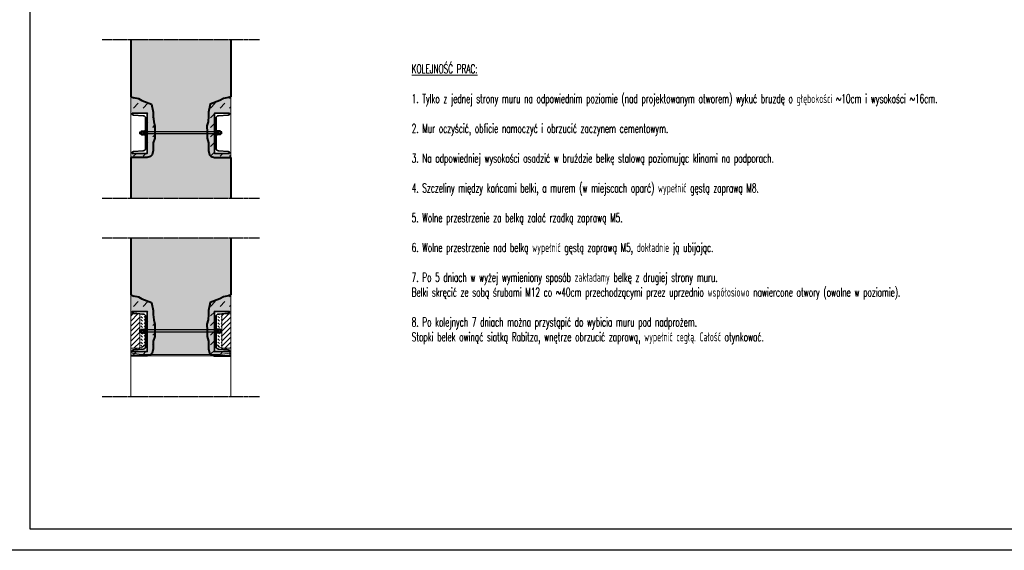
# Model space of a CAD drawing. Extents: x 678233 to 771511, y -128679 to -91169.
# Tile 7 of 62: x 759880 to 761259, y -104387 to -103644. Entities that reach past the tile are written whole.
import ezdxf

# ---------------------------------------------------------------- set-up
doc = ezdxf.new("R2010")
doc.units = 0
doc.linetypes.add('DASHED', pattern=[0.75, 0.5, -0.25])
doc.layers.get('0').update_dxf_attribs({"linetype": 'CONTINUOUS'})
for name, color, linetype in [('K-hatch', 8, 'CONTINUOUS'), ('K-hatch żelbet', 8, 'CONTINUOUS'), ('K-przerywana', 8, 'DASHED'), ('ramka', 2, 'CONTINUOUS'), ('sc_istniejące', 3, 'CONTINUOUS')]:
    doc.layers.add(name, color=color, linetype=linetype)
for name, color, linetype, lineweight in [('K-opisy', 2, 'CONTINUOUS', 18), ('K-stal wzmocnienia', 200, 'CONTINUOUS', 35), ('K-widok', 7, 'CONTINUOUS', 20), ('K-wymiary', 8, 'CONTINUOUS', 13), ('K-ściany istniejące', 12, 'CONTINUOUS', 40)]:
    doc.layers.add(name, color=color, linetype=linetype, lineweight=lineweight)
doc.styles.add('ROMANS', font='romans.shx', dxfattribs={"width": 0.6})
pattern_1 = [(45, (641607.648, -146967.24), (9e-16, 13.4703842), [9.525, -9.525])]
pattern_2 = [(45, (641607.648, -147244.688), (9e-16, 13.4703842), [9.525, -9.525])]
pattern_3 = [(315, (641788.77, -146737.7897), (4.49012806, -1e-15), [3.175, -3.175])]
pattern_4 = [(45, (742065.3376, -104584.61), (-3.5355339, 3.5355339), [])]

# ---------------------------------------------------------------- blocks, each defined once
blk = doc.blocks.new('C200')
blk.add_lwpolyline([(-37.5, -197.02), (-37.5, -200), (37.5, -200), (37.5, 0), (-37.5, 0), (-37.5, -2.98, 0.41421356), (-31.5, -8.98), (17.2, -12.876, -0.41421356), (28.7, -24.376), (28.7, -175.624, -0.41421356), (17.2, -187.124), (-31.5, -191.02, 0.41421356)], format="xyb", close=True)

msp = doc.modelspace()

# ---------------------------------------------------------------- hatches: boundary and pattern name
at = {"layer": 'K-hatch'}
for points in [[(760035.63, -103774.87), (760035.63, -103751.78), (760039.09, -103752.79), (760046.1, -103754.19), (760051.15, -103757.27), (760064.52, -103762.32), (760067.04, -103773.54), (760066.76, -103778.87), (760067.61, -103786.72), (760069.29, -103792.61), (760069.01, -103801.59), (760069.01, -103810), (760067.04, -103816.45), (760067.04, -103827.11), (760065.36, -103833.28), (760063.12, -103835.56), (760058.63, -103836.87), (760035.63, -103836.87), (760035.63, -103831.02), (760058.69, -103831.02), (760058.69, -103774.87)], [(760175.65, -103774.87), (760175.65, -103751.78), (760172.2, -103752.79), (760165.18, -103754.19), (760160.13, -103757.27), (760146.77, -103762.32), (760144.24, -103773.54), (760144.52, -103778.87), (760143.68, -103786.72), (760142, -103792.61), (760142.28, -103801.59), (760142.28, -103810), (760144.24, -103816.45), (760144.24, -103827.11), (760145.92, -103833.28), (760148.17, -103835.56), (760152.66, -103836.87), (760175.65, -103836.87), (760175.65, -103831.02), (760152.6, -103831.02), (760152.6, -103774.87)], [(760035.63, -104052.32), (760035.63, -104029.23), (760039.09, -104030.23), (760046.1, -104031.64), (760051.15, -104034.72), (760064.52, -104039.77), (760067.04, -104050.99), (760066.76, -104056.32), (760067.61, -104064.17), (760069.29, -104070.06), (760069.01, -104079.03), (760069.01, -104087.45), (760067.04, -104093.9), (760067.04, -104104.55), (760065.36, -104110.72), (760063.12, -104113), (760058.63, -104114.32), (760035.63, -104114.32), (760035.63, -104108.46), (760058.69, -104108.46), (760058.69, -104052.32)], [(760175.65, -104052.32), (760175.65, -104029.23), (760172.2, -104030.23), (760165.18, -104031.64), (760160.13, -104034.72), (760146.77, -104039.77), (760144.24, -104050.99), (760144.52, -104056.32), (760143.68, -104064.17), (760142, -104070.06), (760142.28, -104079.03), (760142.28, -104087.45), (760144.24, -104093.9), (760144.24, -104104.55), (760145.92, -104110.72), (760148.17, -104113), (760152.66, -104114.32), (760175.65, -104114.32), (760175.65, -104108.46), (760152.6, -104108.46), (760152.6, -104052.32)]]:
    msp.add_hatch(color=17, dxfattribs=at).paths.add_polyline_path(points)
h = msp.add_hatch(dxfattribs=at)
h.set_pattern_fill('DASH', color=256, scale=3, angle=45, style=0)
h.set_pattern_definition(pattern_1)
h.paths.add_polyline_path([(760035.63, -103774.87), (760035.63, -103751.78), (760039.09, -103752.79), (760046.1, -103754.19), (760051.15, -103757.27), (760064.52, -103762.32), (760067.04, -103773.54), (760066.76, -103778.87), (760067.61, -103786.72), (760069.29, -103792.61), (760069.01, -103801.59), (760069.01, -103810), (760067.04, -103816.45), (760067.04, -103827.11), (760065.36, -103833.28), (760063.12, -103835.56), (760058.63, -103836.87), (760035.63, -103836.87), (760035.63, -103831.02), (760058.69, -103831.02), (760058.69, -103774.87)])
h = msp.add_hatch(dxfattribs=at)
h.set_pattern_fill('DASH', color=256, scale=3, angle=45, style=0)
h.set_pattern_definition(pattern_1)
h.paths.add_polyline_path([(760175.65, -103774.87), (760175.65, -103751.78), (760172.2, -103752.79), (760165.18, -103754.19), (760160.13, -103757.27), (760146.77, -103762.32), (760144.24, -103773.54), (760144.52, -103778.87), (760143.68, -103786.72), (760142, -103792.61), (760142.28, -103801.59), (760142.28, -103810), (760144.24, -103816.45), (760144.24, -103827.11), (760145.92, -103833.28), (760148.17, -103835.56), (760152.66, -103836.87), (760175.65, -103836.87), (760175.65, -103831.02), (760152.6, -103831.02), (760152.6, -103774.87)])
h = msp.add_hatch(dxfattribs=at)
h.set_pattern_fill('DASH', color=256, scale=3, angle=45, style=0)
h.set_pattern_definition(pattern_2)
h.paths.add_polyline_path([(760035.63, -104052.32), (760035.63, -104029.23), (760039.09, -104030.23), (760046.1, -104031.64), (760051.15, -104034.72), (760064.52, -104039.77), (760067.04, -104050.99), (760066.76, -104056.32), (760067.61, -104064.17), (760069.29, -104070.06), (760069.01, -104079.03), (760069.01, -104087.45), (760067.04, -104093.9), (760067.04, -104104.55), (760065.36, -104110.72), (760063.12, -104113), (760058.63, -104114.32), (760035.63, -104114.32), (760035.63, -104108.46), (760058.69, -104108.46), (760058.69, -104052.32)])
h = msp.add_hatch(dxfattribs=at)
h.set_pattern_fill('DASH', color=256, scale=3, angle=45, style=0)
h.set_pattern_definition(pattern_2)
h.paths.add_polyline_path([(760175.65, -104052.32), (760175.65, -104029.23), (760172.2, -104030.23), (760165.18, -104031.64), (760160.13, -104034.72), (760146.77, -104039.77), (760144.24, -104050.99), (760144.52, -104056.32), (760143.68, -104064.17), (760142, -104070.06), (760142.28, -104079.03), (760142.28, -104087.45), (760144.24, -104093.9), (760144.24, -104104.55), (760145.92, -104110.72), (760148.17, -104113), (760152.66, -104114.32), (760175.65, -104114.32), (760175.65, -104108.46), (760152.6, -104108.46), (760152.6, -104052.32)])
h = msp.add_hatch(dxfattribs=at)
h.set_pattern_fill('DASH', color=256, angle=315, style=0)
h.set_pattern_definition(pattern_3)
h.paths.add_polyline_path([(760056.22, -104059.16, 0.4142136), (760052.99, -104055.93), (760048.22, -104055.55), (760048.22, -104055.76), (760048.22, -104078.16), (760050.22, -104078.16), (760050.22, -104077.68, -0.2072984), (760050.52, -104076.99), (760052.52, -104076.99, -0.2072984), (760052.82, -104077.68, -0.2072984), (760053.12, -104076.99), (760055.12, -104076.99, -0.2072984), (760055.42, -104077.68), (760055.42, -104076.16), (760056.22, -104076.16)])
h.paths.add_polyline_path([(760056.22, -104083.36), (760055.42, -104083.36), (760055.42, -104081.84, -0.2072984), (760055.12, -104082.53), (760053.12, -104082.53, -0.2072984), (760052.82, -104081.84, -0.2072984), (760052.52, -104082.53), (760050.52, -104082.53, -0.2072984), (760050.22, -104081.84), (760050.22, -104081.36), (760048.22, -104081.36), (760048.22, -104105.23), (760052.99, -104104.85, 0.4142136), (760056.22, -104101.62)])
at = {"layer": 'K-hatch żelbet', "ltscale": 100}
for points in [[(760058.63, -103836.87), (760035.63, -103836.87), (760035.63, -103893.86), (760175.65, -103893.86), (760175.65, -103836.87), (760152.66, -103836.87), (760148.17, -103835.56), (760145.92, -103833.28), (760144.24, -103827.11), (760144.24, -103816.45), (760142.28, -103810), (760142.28, -103801.59), (760142, -103792.61), (760143.68, -103786.72), (760144.52, -103778.87), (760144.24, -103773.54), (760146.77, -103762.32), (760160.13, -103757.27), (760165.18, -103754.19), (760172.2, -103752.79), (760175.65, -103751.78), (760175.65, -103671.6), (760035.63, -103671.6), (760035.63, -103751.78), (760039.09, -103752.79), (760046.1, -103754.19), (760051.15, -103757.27), (760064.52, -103762.32), (760067.04, -103773.54), (760066.76, -103778.87), (760067.61, -103786.72), (760069.29, -103792.61), (760069.01, -103801.59), (760069.01, -103810), (760067.04, -103816.45), (760067.04, -103827.11), (760065.36, -103833.28), (760063.12, -103835.56)], [(760058.63, -104114.32), (760152.66, -104114.32), (760148.17, -104113), (760145.92, -104110.72), (760144.24, -104104.55), (760144.24, -104093.9), (760142.28, -104087.45), (760142.28, -104079.03), (760142, -104070.06), (760143.68, -104064.17), (760144.52, -104056.32), (760144.24, -104050.99), (760146.77, -104039.77), (760160.13, -104034.72), (760165.18, -104031.64), (760172.2, -104030.23), (760175.65, -104029.23), (760175.65, -103949.05), (760035.63, -103949.05), (760035.63, -104029.23), (760039.09, -104030.23), (760046.1, -104031.64), (760051.15, -104034.72), (760064.52, -104039.77), (760067.04, -104050.99), (760066.76, -104056.32), (760067.61, -104064.17), (760069.29, -104070.06), (760069.01, -104079.03), (760069.01, -104087.45), (760067.04, -104093.9), (760067.04, -104104.55), (760065.36, -104110.72), (760063.12, -104113)]]:
    msp.add_hatch(color=251, dxfattribs=at).paths.add_polyline_path(points)
at = {"layer": 'K-wymiary'}
h = msp.add_hatch(dxfattribs=at)
h.set_pattern_fill('ANSI31', color=256, scale=40, style=0)
h.set_pattern_definition(pattern_4)
h.paths.add_polyline_path([(760035.63, -104103.76), (760035.63, -104055.76), (760048.22, -104055.76), (760048.22, -104103.76)])
h = msp.add_hatch(dxfattribs=at)
h.set_pattern_fill('DASH', color=256, angle=315, style=0)
h.set_pattern_definition(pattern_3)
h.paths.add_polyline_path([(760155.07, -104059.16, -0.4142136), (760158.3, -104055.93), (760163.07, -104055.55), (760163.07, -104055.76), (760163.07, -104078.16), (760161.07, -104078.16), (760161.07, -104077.68, 0.2072984), (760160.77, -104076.99), (760158.77, -104076.99, 0.2072984), (760158.47, -104077.68, 0.2072984), (760158.17, -104076.99), (760156.17, -104076.99, 0.2072984), (760155.87, -104077.68), (760155.87, -104076.16), (760155.07, -104076.16)])
h.paths.add_polyline_path([(760155.07, -104083.36), (760155.87, -104083.36), (760155.87, -104081.84, 0.2072984), (760156.17, -104082.53), (760158.17, -104082.53, 0.2072984), (760158.47, -104081.84, 0.2072984), (760158.77, -104082.53), (760160.77, -104082.53, 0.2072984), (760161.07, -104081.84), (760161.07, -104081.36), (760163.07, -104081.36), (760163.07, -104105.23), (760158.3, -104104.85, -0.4142136), (760155.07, -104101.62)])
h = msp.add_hatch(dxfattribs=at)
h.set_pattern_fill('ANSI31', color=256, scale=40, style=0)
h.set_pattern_definition(pattern_4)
h.paths.add_polyline_path([(760175.65, -104103.76), (760175.65, -104055.76), (760163.07, -104055.76), (760163.07, -104103.76)])

# ---------------------------------------------------------------- linework, layer by layer
at = {"layer": 'K-przerywana', "color": 251, "ltscale": 2}
for points in [[(759995.63, -103671.6), (760215.65, -103671.6)], [(759995.63, -103893.86), (760215.65, -103893.86)], [(759995.63, -103949.05), (760215.65, -103949.05)], [(759995.63, -104171.31), (760215.65, -104171.31)]]:
    msp.add_lwpolyline(points, dxfattribs=at)
at = {"layer": 'K-widok'}
for points in [[(760175.65, -104114.32), (760035.63, -104114.32)], [(760035.63, -104114.32), (760035.63, -104171.31)], [(760175.65, -104114.32), (760175.65, -104171.31)]]:
    msp.add_lwpolyline(points, dxfattribs=at)
at = {"layer": 'K-wymiary'}
for points in [[(760035.63, -103751.78), (760035.63, -103836.87)], [(760175.65, -103751.78), (760175.65, -103836.87)], [(760035.63, -104029.23), (760035.63, -104114.32)], [(760175.65, -104029.23), (760175.65, -104114.32)]]:
    msp.add_lwpolyline(points, dxfattribs=at)
for points in [[(760048.22, -104103.76), (760035.63, -104103.76), (760035.63, -104055.76), (760048.22, -104055.76)], [(760163.07, -104103.76), (760175.65, -104103.76), (760175.65, -104055.76), (760163.07, -104055.76)]]:
    msp.add_lwpolyline(points, close=True, dxfattribs=at)
at = {"layer": 'K-wymiary', "color": 171}
for points in [[(760126.01, -104112.47), (760082.99, -104112.49), (760050.58, -104112.37), (760037.63, -104110.82), (760036.68, -104108.77), (760037.48, -104105.82), (760052.06, -104102.29), (760052.06, -104102.29), (760054.56, -104099.1)], [(760066.79, -104112.43), (760128.3, -104112.49), (760160.7, -104112.37), (760173.65, -104110.82), (760174.61, -104108.77), (760173.8, -104105.82), (760159.23, -104102.29), (760159.23, -104102.29), (760156.72, -104099.1)]]:
    msp.add_lwpolyline(points, dxfattribs=at)
at = {"layer": 'K-ściany istniejące'}
for p, q in [((760035.63, -103671.6), (760035.63, -103751.78)), ((760175.65, -103671.6), (760175.65, -103751.78)), ((760035.63, -103836.87), (760035.63, -103893.86)), ((760175.65, -103836.87), (760175.65, -103893.86)), ((760035.63, -103949.05), (760035.63, -104029.23)), ((760175.65, -103949.05), (760175.65, -104029.23))]:
    msp.add_line(p, q, dxfattribs=at)
for points in [[(760035.63, -103751.78), (760039.09, -103752.79), (760046.1, -103754.19), (760051.15, -103757.27), (760064.52, -103762.32), (760067.04, -103773.54), (760066.76, -103778.87), (760067.61, -103786.72), (760069.29, -103792.61), (760069.01, -103801.59), (760069.01, -103810), (760067.04, -103816.45), (760067.04, -103827.11), (760065.36, -103833.28), (760063.12, -103835.56), (760058.63, -103836.87), (760036, -103836.87), (760035.63, -103836.87)], [(760175.65, -103751.78), (760172.2, -103752.79), (760165.18, -103754.19), (760160.13, -103757.27), (760146.77, -103762.32), (760144.24, -103773.54), (760144.52, -103778.87), (760143.68, -103786.72), (760142, -103792.61), (760142.28, -103801.59), (760142.28, -103810), (760144.24, -103816.45), (760144.24, -103827.11), (760145.92, -103833.28), (760148.17, -103835.56), (760152.66, -103836.87), (760175.28, -103836.87), (760175.65, -103836.87)], [(760035.63, -104029.23), (760039.09, -104030.23), (760046.1, -104031.64), (760051.15, -104034.72), (760064.52, -104039.77), (760067.04, -104050.99), (760066.76, -104056.32), (760067.61, -104064.17), (760069.29, -104070.06), (760069.01, -104079.03), (760069.01, -104087.45), (760067.04, -104093.9), (760067.04, -104104.55), (760065.36, -104110.72), (760063.12, -104113), (760058.63, -104114.32), (760036, -104114.32), (760035.63, -104114.32)], [(760175.65, -104029.23), (760172.2, -104030.23), (760165.18, -104031.64), (760160.13, -104034.72), (760146.77, -104039.77), (760144.24, -104050.99), (760144.52, -104056.32), (760143.68, -104064.17), (760142, -104070.06), (760142.28, -104079.03), (760142.28, -104087.45), (760144.24, -104093.9), (760144.24, -104104.55), (760145.92, -104110.72), (760148.17, -104113), (760152.66, -104114.32), (760175.28, -104114.32), (760175.65, -104114.32)]]:
    msp.add_lwpolyline(points, dxfattribs=at)
at = {"layer": 'ramka', "color": 1}
msp.add_lwpolyline([(759824.31, -102901.51), (761924.31, -102901.51), (761924.31, -104386.51), (759824.31, -104386.51)], close=True, dxfattribs=at)
at = {"layer": 'ramka', "color": 3}
msp.add_lwpolyline([(759894.31, -104356.51), (761894.31, -104356.51), (761894.31, -102931.51), (759894.31, -102931.51)], close=True, dxfattribs=at)
at = {"layer": 'sc_istniejące', "color": 1}
for p, q in [((760048.22, -103800.71), (760050.22, -103800.71)), ((760048.22, -103803.91), (760048.22, -103800.71)), ((760050.22, -103800.93), (760050.22, -103800.24)), ((760050.52, -103799.54), (760052.52, -103799.54)), ((760052.82, -103800.93), (760052.82, -103800.24)), ((760052.82, -103800.93), (760052.82, -103800.24)), ((760053.12, -103799.54), (760055.12, -103799.54)), ((760055.42, -103800.93), (760055.42, -103800.24)), ((760155.07, -103800.71), (760056.22, -103800.71)), ((760155.87, -103800.93), (760155.87, -103800.24)), ((760158.17, -103799.54), (760156.17, -103799.54)), ((760158.47, -103800.93), (760158.47, -103800.24)), ((760158.47, -103800.93), (760158.47, -103800.24)), ((760160.77, -103799.54), (760158.77, -103799.54)), ((760161.07, -103800.93), (760161.07, -103800.24)), ((760163.07, -103800.71), (760161.07, -103800.71)), ((760163.07, -103803.91), (760163.07, -103800.71)), ((760048.22, -103803.91), (760050.22, -103803.91)), ((760050.22, -103803.7), (760050.22, -103800.93)), ((760050.22, -103804.39), (760050.22, -103803.7)), ((760050.52, -103800.93), (760052.52, -103800.93)), ((760050.52, -103803.7), (760052.52, -103803.7)), ((760050.52, -103805.08), (760052.52, -103805.08)), ((760052.82, -103803.7), (760052.82, -103800.93)), ((760052.82, -103803.7), (760052.82, -103800.93)), ((760052.82, -103804.39), (760052.82, -103803.7)), ((760052.82, -103804.39), (760052.82, -103803.7)), ((760053.12, -103800.93), (760055.12, -103800.93)), ((760053.12, -103803.7), (760055.12, -103803.7)), ((760053.12, -103805.08), (760055.12, -103805.08)), ((760055.42, -103803.7), (760055.42, -103800.93)), ((760055.42, -103804.39), (760055.42, -103803.7)), ((760155.07, -103803.91), (760056.22, -103803.91)), ((760155.87, -103803.7), (760155.87, -103800.93)), ((760155.87, -103804.39), (760155.87, -103803.7)), ((760158.17, -103800.93), (760156.17, -103800.93)), ((760158.17, -103803.7), (760156.17, -103803.7)), ((760158.17, -103805.08), (760156.17, -103805.08)), ((760158.47, -103803.7), (760158.47, -103800.93)), ((760158.47, -103803.7), (760158.47, -103800.93)), ((760158.47, -103804.39), (760158.47, -103803.7)), ((760158.47, -103804.39), (760158.47, -103803.7)), ((760160.77, -103800.93), (760158.77, -103800.93)), ((760160.77, -103803.7), (760158.77, -103803.7)), ((760160.77, -103805.08), (760158.77, -103805.08)), ((760161.07, -103803.7), (760161.07, -103800.93)), ((760161.07, -103804.39), (760161.07, -103803.7)), ((760163.07, -103803.91), (760161.07, -103803.91)), ((760048.22, -104078.16), (760050.22, -104078.16)), ((760048.22, -104081.36), (760048.22, -104078.16)), ((760048.22, -104081.36), (760050.22, -104081.36)), ((760050.22, -104078.38), (760050.22, -104077.68)), ((760050.22, -104081.15), (760050.22, -104078.38)), ((760050.22, -104081.84), (760050.22, -104081.15)), ((760050.52, -104076.99), (760052.52, -104076.99)), ((760050.52, -104078.38), (760052.52, -104078.38)), ((760050.52, -104081.15), (760052.52, -104081.15)), ((760050.52, -104082.53), (760052.52, -104082.53)), ((760052.82, -104078.38), (760052.82, -104077.68)), ((760052.82, -104078.38), (760052.82, -104077.68)), ((760052.82, -104081.15), (760052.82, -104078.38)), ((760052.82, -104081.15), (760052.82, -104078.38)), ((760052.82, -104081.84), (760052.82, -104081.15)), ((760052.82, -104081.84), (760052.82, -104081.15)), ((760053.12, -104076.99), (760055.12, -104076.99)), ((760053.12, -104078.38), (760055.12, -104078.38)), ((760053.12, -104081.15), (760055.12, -104081.15)), ((760053.12, -104082.53), (760055.12, -104082.53)), ((760055.42, -104078.38), (760055.42, -104077.68)), ((760055.42, -104081.15), (760055.42, -104078.38)), ((760055.42, -104081.84), (760055.42, -104081.15)), ((760155.07, -104078.16), (760056.22, -104078.16)), ((760155.07, -104081.36), (760056.22, -104081.36)), ((760155.87, -104078.38), (760155.87, -104077.68)), ((760155.87, -104081.15), (760155.87, -104078.38)), ((760155.87, -104081.84), (760155.87, -104081.15)), ((760158.17, -104076.99), (760156.17, -104076.99)), ((760158.17, -104078.38), (760156.17, -104078.38)), ((760158.17, -104081.15), (760156.17, -104081.15)), ((760158.17, -104082.53), (760156.17, -104082.53)), ((760158.47, -104078.38), (760158.47, -104077.68)), ((760158.47, -104078.38), (760158.47, -104077.68)), ((760158.47, -104081.15), (760158.47, -104078.38)), ((760158.47, -104081.15), (760158.47, -104078.38)), ((760158.47, -104081.84), (760158.47, -104081.15)), ((760158.47, -104081.84), (760158.47, -104081.15)), ((760160.77, -104076.99), (760158.77, -104076.99)), ((760160.77, -104078.38), (760158.77, -104078.38)), ((760160.77, -104081.15), (760158.77, -104081.15)), ((760160.77, -104082.53), (760158.77, -104082.53)), ((760161.07, -104078.38), (760161.07, -104077.68)), ((760163.07, -104078.16), (760161.07, -104078.16)), ((760161.07, -104081.15), (760161.07, -104078.38)), ((760161.07, -104081.84), (760161.07, -104081.15)), ((760163.07, -104081.36), (760161.07, -104081.36)), ((760163.07, -104081.36), (760163.07, -104078.16))]:
    msp.add_line(p, q, dxfattribs=at)
for points in [[(760056.22, -103798.71), (760055.42, -103798.71), (760055.42, -103805.91), (760056.22, -103805.91)], [(760155.07, -103798.71), (760155.87, -103798.71), (760155.87, -103805.91), (760155.07, -103805.91)], [(760056.22, -104076.16), (760055.42, -104076.16), (760055.42, -104083.36), (760056.22, -104083.36)], [(760155.07, -104076.16), (760155.87, -104076.16), (760155.87, -104083.36), (760155.07, -104083.36)]]:
    msp.add_lwpolyline(points, close=True, dxfattribs=at)
for centre, radius, start, end in [((760051.17, -103800.24), 0.949, 133.15422, 226.84578), ((760051.87, -103800.24), 0.949, 313.15422, 46.84578), ((760053.77, -103800.24), 0.949, 133.15422, 226.84578), ((760054.47, -103800.24), 0.949, 313.15422, 46.84578), ((760156.82, -103800.24), 0.949, 133.15422, 226.84578), ((760157.52, -103800.24), 0.949, 313.15422, 46.84578), ((760159.42, -103800.24), 0.949, 133.15422, 226.84578), ((760160.12, -103800.24), 0.949, 313.15422, 46.84578), ((760053.57, -103802.31), 3.35, 155.55634, 204.44366), ((760051.17, -103804.39), 0.949, 133.15422, 226.84578), ((760049.47, -103802.31), 3.35, 335.55634, 24.44366), ((760051.87, -103804.39), 0.949, 313.15422, 46.84578), ((760056.17, -103802.31), 3.35, 155.55634, 204.44366), ((760053.77, -103804.39), 0.949, 133.15422, 226.84578), ((760052.07, -103802.31), 3.35, 335.55634, 24.44366), ((760054.47, -103804.39), 0.949, 313.15422, 46.84578), ((760159.21, -103802.31), 3.35, 155.55634, 204.44366), ((760156.82, -103804.39), 0.949, 133.15422, 226.84578), ((760155.12, -103802.31), 3.35, 335.55634, 24.44366), ((760157.52, -103804.39), 0.949, 313.15422, 46.84578), ((760161.81, -103802.31), 3.35, 155.55634, 204.44366), ((760159.42, -103804.39), 0.949, 133.15422, 226.84578), ((760157.72, -103802.31), 3.35, 335.55634, 24.44366), ((760160.12, -103804.39), 0.949, 313.15422, 46.84578), ((760051.17, -104077.68), 0.949, 133.15422, 226.84578), ((760053.57, -104079.76), 3.35, 155.55634, 204.44366), ((760051.17, -104081.84), 0.949, 133.15422, 226.84578), ((760051.87, -104077.68), 0.949, 313.15422, 46.84578), ((760049.47, -104079.76), 3.35, 335.55634, 24.44366), ((760051.87, -104081.84), 0.949, 313.15422, 46.84578), ((760053.77, -104077.68), 0.949, 133.15422, 226.84578), ((760056.17, -104079.76), 3.35, 155.55634, 204.44366), ((760053.77, -104081.84), 0.949, 133.15422, 226.84578), ((760054.47, -104077.68), 0.949, 313.15422, 46.84578), ((760052.07, -104079.76), 3.35, 335.55634, 24.44366), ((760054.47, -104081.84), 0.949, 313.15422, 46.84578), ((760156.82, -104077.68), 0.949, 133.15422, 226.84578), ((760159.21, -104079.76), 3.35, 155.55634, 204.44366), ((760156.82, -104081.84), 0.949, 133.15422, 226.84578), ((760157.52, -104077.68), 0.949, 313.15422, 46.84578), ((760155.12, -104079.76), 3.35, 335.55634, 24.44366), ((760157.52, -104081.84), 0.949, 313.15422, 46.84578), ((760159.42, -104077.68), 0.949, 133.15422, 226.84578), ((760161.81, -104079.76), 3.35, 155.55634, 204.44366), ((760159.42, -104081.84), 0.949, 133.15422, 226.84578), ((760160.12, -104077.68), 0.949, 313.15422, 46.84578), ((760157.72, -104079.76), 3.35, 335.55634, 24.44366), ((760160.12, -104081.84), 0.949, 313.15422, 46.84578)]:
    msp.add_arc(centre, radius, start, end, dxfattribs=at)

# ---------------------------------------------------------------- block references
at = {"layer": 'K-stal wzmocnienia'}
for p, xscale, yscale, zscale in [((760048.16, -103774.87), 0.2807291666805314, 0.2807291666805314, 0.2807291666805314), ((760163.12, -103774.87), -0.2807291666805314, 0.2807291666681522, 0.2807291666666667), ((760048.16, -104052.32), 0.2807291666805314, 0.2807291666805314, 0.2807291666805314), ((760163.12, -104052.32), -0.2807291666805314, 0.2807291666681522, 0.2807291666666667)]:
    msp.add_blockref('C200', p, dxfattribs=dict(at, xscale=xscale, yscale=yscale, zscale=zscale))

# ---------------------------------------------------------------- texts
at = {"layer": 'K-opisy', "insert": (760428.99, -103706.51), "char_height": 12.5, "width": 790.5819, "attachment_point": 1, "style": 'ROMANS'}
msp.add_mtext('{\\L\\C4;KOLEJNOŚĆ PRAC:\\l\\P\\pxi-1.3333,l1.3333;}\\P1. Tylko z jednej strony muru na odpowiednim poziomie (nad projektowanym otworem) wykuć bruzdę o głębokości ~10cm i wysokości ~16cm.\\P\\P2. Mur oczyścić, obficie namoczyć i obrzucić zaczynem cementowym.\\P\\P3. Na odpowiedniej wysokości osadzić w bruździe belkę stalową poziomując klinami na podporach.\\P\\P4. Szczeliny między końcami belki, a murem (w miejscach oparć) wypełnić gęstą zaprawą M8.\\P\\P5. Wolne przestrzenie za belką zalać rzadką zaprawą M5.\\P\\P6. Wolne przestrzenie nad belką wypełnić gęstą zaprawą M5, dokładnie ją ubijając.\\P\\P7. Po 5 dniach w wyżej wymieniony sposób zakładamy belkę z drugiej strony muru. ^JBelki skręcić ze sobą śrubami M12 co ~40cm przechodzącymi przez uprzednio współosiowo nawiercone otwory (owalne w poziomie).\\P\\pi0,l0;\\P\\pi-1.3333,l1.3333;8. Po kolejnych 7 dniach można przystąpić do wybicia muru pod nadprożem. ^JStopki belek owinąć siatką Rabitza, wnętrze obrzucić zaprawą, wypełnić cegłą. Całość otynkować.', dxfattribs=at)

doc.saveas('drawing.dxf')
